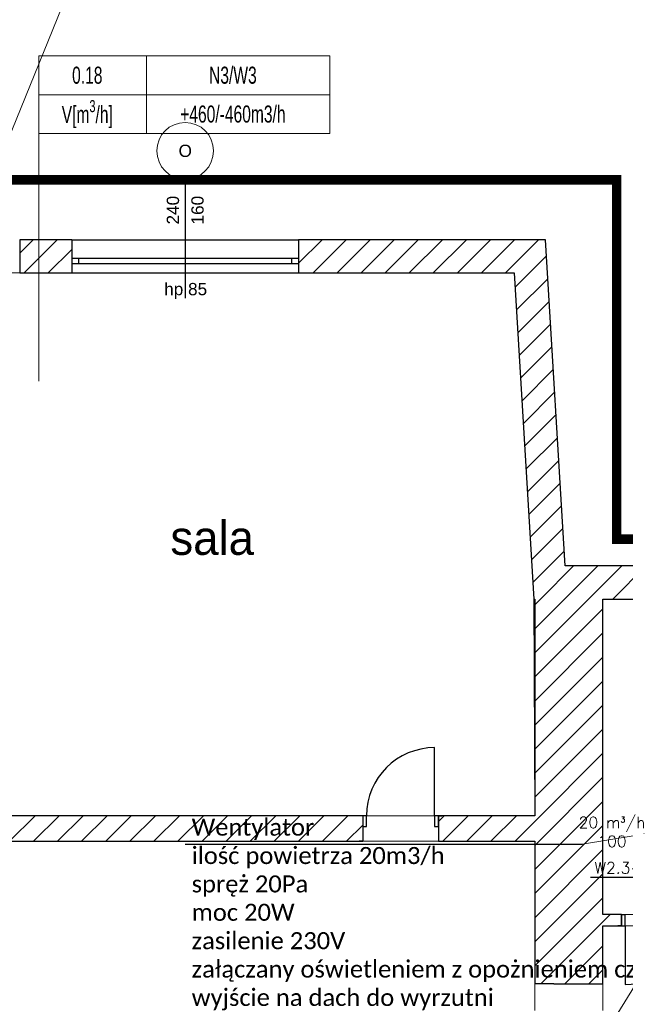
# Model space of a CAD drawing. Header units: millimetres. Extents: x -40063 to 512011, y 350190 to 687060.
# Tile 213 of 256: x 162925 to 169329, y 662248 to 672658. Entities that reach past the tile are written whole.
import ezdxf

# ---------------------------------------------------------------- set-up
doc = ezdxf.new("R2010")
doc.units = ezdxf.units.MM
doc.linetypes.add('DASHDOT', pattern=[1, 0.5, -0.25, 0, -0.25])
doc.linetypes.add('Krawędzie ukryte', pattern=[391.222223, 282.222223, -109])
doc.layers.get('0').update_dxf_attribs({"color": 8})
for name, color, linetype in [('2D - Ogólne', 8, 'Continuous'), ('Elementy Modelu - Strefy', 8, 'Continuous'), ('FLUID-W2.3-120-ARRGR', 7, 'Continuous'), ('FLUID-W2.3-120-NUM', 7, 'Continuous'), ('IS_WM_OPIS', 7, 'Continuous'), ('J_opis pomieszczeń', 8, 'Continuous'), ('Konstrukcja - Ściany zew', 8, 'Continuous'), ('X_ref', 8, 'Continuous')]:
    doc.layers.add(name, color=color, linetype=linetype)
for name, color, linetype, lineweight in [('_IS_WM_OPIS', 7, 'Continuous', 9), ('FLUID-BILANSE', 150, 'Continuous', 18), ('J_zakres opracowania', 226, 'DASHDOT', 30)]:
    doc.layers.add(name, color=color, linetype=linetype, lineweight=lineweight)
doc.styles.add('ARIAL NARROW', font='ARIALN.TTF', dxfattribs={"width": 0.8})
doc.styles.add('FDBES', font='simplex.shx')
doc.styles.add('GENERATED_STYLE_1', font='arial.ttf')
doc.styles.add('GENERATED_STYLE_2', font='txt')
doc.styles.get("Standard").update_dxf_attribs({"font": 'arial.ttf'})
doc.dimstyles.new('FDBES', dxfattribs={"dimscale": 50, "dimtxt": 4, "dimasz": 2.5, "dimexe": 0.8, "dimexo": 2, "dimgap": 1, "dimtad": 1, "dimdsep": 46, "dimtxsty": 'FDBES', "dimcen": 2.5, "dimclrd": 4, "dimclre": 5, "dimadec": 0, "dimazin": 0, "dimtfac": 1, "dimtmove": 0, "dimatfit": 3, "dimfxl": 1, "dimarcsym": 0})

# ---------------------------------------------------------------- blocks, each defined once
blk = doc.blocks.new('fdgdfg')
at = {"layer": '2D - Ogólne', "color": 8, "linetype": 'Krawędzie ukryte', "lineweight": 13}
for p, q in [((-175310, 506076), (-175310, 504676)), ((-174590, 506076), (-174590, 504676))]:
    blk.add_line(p, q, dxfattribs=at)
at = {"layer": 'Elementy Modelu - Strefy', "linetype": 'Continuous', "lineweight": 0}
for p, q in [((-183978, 513594), (-175528, 513594)), ((-175528, 513594), (-175321, 510145)), ((-175310, 507854), (-183678, 507854)), ((-175310, 507584), (-197498, 507584))]:
    blk.add_line(p, q, dxfattribs=at)
at = {"layer": 'Elementy Modelu - Strefy', "color": 8, "linetype": 'Continuous', "lineweight": 0}
for p, q in [((-175321, 510145), (-175310, 507854)), ((-174590, 510145), (-174590, 506810)), ((-173420, 510145), (-174590, 510145)), ((-175310, 506076), (-175310, 507584)), ((-174590, 506810), (-173420, 506810)), ((-173393, 506690), (-174590, 506690)), ((-174590, 506690), (-174590, 506076)), ((-174590, 506076), (-175310, 506076))]:
    blk.add_line(p, q, dxfattribs=at)
at = {"layer": 'Konstrukcja - Ściany zew', "linetype": 'Continuous'}
for p, q in [((-179008, 514584), (-179008, 513326)), ((-180758, 513802), (-180616, 513944)), ((-180758, 513944), (-180758, 513744)), ((-180208, 513944), (-180758, 513944)), ((-180711, 513594), (-180361, 513944)), ((-180456, 513594), (-180208, 513842)), ((-180208, 513944), (-180208, 513744)), ((-180208, 513944), (-177808, 513944)), ((-177808, 513697), (-177561, 513944)), ((-177808, 513944), (-177808, 513744)), ((-175198, 513944), (-177808, 513944)), ((-177656, 513594), (-177306, 513944)), ((-177402, 513594), (-177052, 513944)), ((-177147, 513594), (-176797, 513944)), ((-176893, 513594), (-176543, 513944)), ((-176638, 513594), (-176288, 513944)), ((-176384, 513594), (-176034, 513944)), ((-176129, 513594), (-175779, 513944)), ((-175874, 513594), (-175524, 513944)), ((-175620, 513594), (-175270, 513944)), ((-174991, 510495), (-175198, 513944)), ((-180758, 513744), (-180758, 513694)), ((-180208, 513744), (-180208, 513694)), ((-180133, 513744), (-180208, 513744)), ((-180208, 513744), (-180208, 513694)), ((-180133, 513694), (-180133, 513744)), ((-177883, 513744), (-180133, 513744)), ((-177808, 513744), (-177883, 513744)), ((-177883, 513744), (-177883, 513694)), ((-177808, 513744), (-177808, 513694)), ((-177808, 513744), (-177808, 513694)), ((-175518, 513441), (-175188, 513772)), ((-180758, 513694), (-180758, 513594)), ((-180208, 513694), (-180208, 513594)), ((-180208, 513694), (-180133, 513694)), ((-180133, 513694), (-177883, 513694)), ((-177883, 513694), (-177808, 513694)), ((-177808, 513694), (-177808, 513594)), ((-180758, 513594), (-180208, 513594)), ((-180208, 513594), (-177808, 513594)), ((-177808, 513594), (-175528, 513594)), ((-175528, 513594), (-175321, 510145)), ((-175504, 513201), (-175173, 513532)), ((-175490, 512961), (-175159, 513291)), ((-175475, 512720), (-175144, 513051)), ((-175461, 512480), (-175130, 512811)), ((-175446, 512240), (-175116, 512571)), ((-175432, 512000), (-175101, 512331)), ((-175418, 511760), (-175087, 512091)), ((-175403, 511520), (-175072, 511851)), ((-175389, 511280), (-175058, 511610)), ((-175374, 511039), (-175043, 511370)), ((-175360, 510799), (-175029, 511130)), ((-175345, 510559), (-175015, 510890)), ((-175331, 510319), (-175000, 510650)), ((-175251, 510145), (-174901, 510495)), ((-174996, 510145), (-174646, 510495)), ((-172220, 510495), (-174991, 510495)), ((-174742, 510145), (-174392, 510495)), ((-174487, 510145), (-174137, 510495)), ((-175321, 510145), (-175310, 510145)), ((-175310, 510085), (-175251, 510145)), ((-175310, 509831), (-174996, 510145)), ((-175310, 509576), (-174742, 510145)), ((-175310, 510145), (-175310, 507854)), ((-174590, 510145), (-173420, 510145)), ((-174590, 506810), (-174590, 510145)), ((-175310, 509322), (-174590, 510042)), ((-175310, 509067), (-174590, 509787)), ((-175310, 508812), (-174590, 509532)), ((-175310, 508558), (-174590, 509278)), ((-175310, 508303), (-174590, 509023)), ((-175310, 508049), (-174590, 508769)), ((-176370, 507854), (-176370, 508574)), ((-175310, 507794), (-174590, 508514)), ((-175310, 507540), (-174590, 508260)), ((-175310, 507285), (-174590, 508005)), ((-177130, 507854), (-183678, 507854)), ((-180866, 507584), (-180596, 507854)), ((-180612, 507584), (-180342, 507854)), ((-180357, 507584), (-180087, 507854)), ((-180103, 507584), (-179833, 507854)), ((-179848, 507584), (-179578, 507854)), ((-179593, 507584), (-179323, 507854)), ((-179339, 507584), (-179069, 507854)), ((-179084, 507584), (-178814, 507854)), ((-178830, 507584), (-178560, 507854)), ((-178575, 507584), (-178305, 507854)), ((-178321, 507584), (-178051, 507854)), ((-178066, 507584), (-177796, 507854)), ((-177811, 507584), (-177541, 507854)), ((-177557, 507584), (-177287, 507854)), ((-177130, 507854), (-177167, 507854)), ((-177130, 507854), (-177167, 507854)), ((-177130, 507854), (-177130, 507739)), ((-177090, 507854), (-177130, 507854)), ((-177130, 507854), (-177130, 507739)), ((-177130, 507854), (-177130, 507739)), ((-177090, 507739), (-177090, 507854)), ((-176330, 507854), (-176370, 507854)), ((-176370, 507854), (-176370, 507739)), ((-176330, 507792), (-176269, 507854)), ((-176330, 507854), (-176293, 507854)), ((-176330, 507854), (-176330, 507739)), ((-175310, 507854), (-176330, 507854)), ((-176330, 507739), (-176330, 507854)), ((-176330, 507854), (-176330, 507739)), ((-176330, 507854), (-176293, 507854)), ((-176284, 507584), (-176014, 507854)), ((-176030, 507584), (-175760, 507854)), ((-175775, 507584), (-175505, 507854)), ((-177302, 507584), (-177130, 507756)), ((-177130, 507739), (-177130, 507584)), ((-177130, 507739), (-177090, 507739)), ((-177130, 507739), (-177130, 507584)), ((-176370, 507739), (-176330, 507739)), ((-176330, 507739), (-176330, 507584)), ((-176330, 507739), (-176330, 507584)), ((-175520, 507584), (-175310, 507794)), ((-175310, 507031), (-174590, 507751)), ((-197498, 507584), (-177130, 507584)), ((-177130, 507584), (-177167, 507584)), ((-177130, 507584), (-177167, 507584)), ((-176330, 507584), (-176293, 507584)), ((-176330, 507584), (-175310, 507584)), ((-176330, 507584), (-176293, 507584)), ((-175310, 507584), (-175310, 506076)), ((-175310, 506776), (-174590, 507496)), ((-175310, 506521), (-174590, 507241)), ((-175310, 506267), (-174590, 506987)), ((-174395, 506810), (-174590, 506810)), ((-174590, 506732), (-174515, 506808)), ((-174395, 506810), (-174432, 506810)), ((-174395, 506810), (-174432, 506810)), ((-174395, 506805), (-174395, 506810)), ((-174395, 506805), (-174395, 506810)), ((-174395, 506690), (-174395, 506805)), ((-174355, 506805), (-174395, 506805)), ((-174395, 506805), (-174395, 506690)), ((-174395, 506690), (-174395, 506805)), ((-174355, 506690), (-174355, 506805)), ((-175247, 506076), (-174590, 506732)), ((-174590, 506076), (-174590, 506690)), ((-174590, 506690), (-174395, 506690)), ((-174395, 506690), (-174432, 506690)), ((-174395, 506690), (-174432, 506690)), ((-174395, 506690), (-174355, 506690)), ((-174355, 506690), (-174355, 506070)), ((-174992, 506076), (-174590, 506478)), ((-174738, 506076), (-174590, 506223)), ((-175110, 506076), (-175310, 506076)), ((-175110, 506076), (-175310, 506076)), ((-175110, 506076), (-174590, 506076)), ((-175110, 506076), (-174590, 506076))]:
    blk.add_line(p, q, dxfattribs=at)
at = {"layer": 'Konstrukcja - Ściany zew', "color": 251, "linetype": 'Continuous', "lineweight": 13}
for start, end in [(0, 180), (180, 0)]:
    blk.add_arc((-179008, 514884), 300, start, end, dxfattribs=at)
at = {"layer": 'Konstrukcja - Ściany zew', "linetype": 'Continuous'}
for centre, radius, start, end in [((-176370, 507854), 720, 90, 180), ((-174355, 506690), 620, 270, 0)]:
    blk.add_arc(centre, radius, start, end, dxfattribs=at)
at = {"layer": 'J_opis pomieszczeń', "linetype": 'Continuous', "style": 'GENERATED_STYLE_2'}
blk.add_text('sala', height=360, dxfattribs=at).set_placement((-179164, 510612))
at = {"layer": 'Konstrukcja - Ściany zew', "char_height": 130, "attachment_point": 7, "style": 'GENERATED_STYLE_1'}
for s, insert in [('{O}', (-179078, 514817)), ('{hp 85}', (-179230, 513318))]:
    blk.add_mtext(s, dxfattribs=dict(at, insert=insert))
at = {"layer": 'Konstrukcja - Ściany zew', "char_height": 130, "attachment_point": 7, "rotation": 90, "style": 'GENERATED_STYLE_1'}
for s, insert in [('{240}', (-179071, 514105)), ('{160}', (-178811, 514105))]:
    blk.add_mtext(s, dxfattribs=dict(at, insert=insert))
blk = doc.blocks.new('*U15364')
at = {"color": 7}
blk.add_line((-57, -480), (-753, -480), dxfattribs=at)
at = {"color": 7, "insert": (-405, -480), "char_height": 120, "attachment_point": 5, "style": 'FDBES'}
blk.add_mtext('W2.3-1\\P ', dxfattribs=at)
at = {"color": 7}
blk.add_leader([(0, 0), (-57, -480)], dimstyle='FDBES', override={"dimscale": 30, "dimclrd": 7, "dimclre": 7}, dxfattribs=at)

msp = doc.modelspace()

# ---------------------------------------------------------------- linework, layer by layer
at = {"layer": '_IS_WM_OPIS', "color": 7}
for points in [[(161445.10637, 668058.45739), (165726.09069, 678590.89805)], [(168876.39998, 663940.78978), (169670.36607, 664069.7067)], [(168891.62591, 661572.19589), (169858.23034, 663139.6204)]]:
    msp.add_lwpolyline(points, dxfattribs=at)
at = {"layer": 'FLUID-BILANSE'}
msp.add_line((163126.19704, 668834.53749), (163126.19704, 672275.16958), dxfattribs=at)
for points in [[(163126.19704, 671864.59678), (163126.19704, 672275.16958), (164264.7376, 672275.16958), (164264.7376, 671864.59678)], [(164264.7376, 671864.59678), (164264.7376, 672275.16958), (166205.49304, 672275.16958), (166205.49304, 671864.59678)], [(163126.19704, 671454.02398), (163126.19704, 671864.59678), (164264.7376, 671864.59678), (164264.7376, 671454.02398)], [(164264.7376, 671454.02398), (164264.7376, 671864.59678), (166205.49304, 671864.59678), (166205.49304, 671454.02398)]]:
    msp.add_lwpolyline(points, close=True, dxfattribs=at)
at = {"layer": 'IS_WM_OPIS', "color": 6}
msp.add_lwpolyline([(164674.05893, 663940.78978), (168876.39998, 663940.78978)], dxfattribs=at)
at = {"layer": 'J_zakres opracowania', "ltscale": 1000, "const_width": 100}
msp.add_lwpolyline([(145238.97833, 603150.87452), (179698.13773, 603150.87452), (179698.13773, 613450.86815), (168198.34775, 613450.86815), (168198.34775, 623228.22314), (179787.48799, 623228.22314), (179787.48799, 655328.15213), (172267.92013, 655328.15213), (172267.92013, 661215.50192), (178887.83809, 661215.50192), (178887.83809, 667165.49127), (169238.45678, 667165.49127), (169238.45678, 670965.36364), (139342.26689, 670965.36364), (139342.26689, 660371.72463), (168578.26628, 660371.72463), (168578.26628, 636879.36656), (155218.96566, 636879.36656), (155218.96566, 616919.40233), (145238.97833, 616919.40233), (145238.97833, 603150.87452)], dxfattribs=at)

# ---------------------------------------------------------------- block references
at = {"layer": 'FLUID-W2.3-120-NUM', "linetype": 'ByBlock'}
msp.add_blockref('*U15364', (169715.26201, 664070.28134, 3185), dxfattribs=at)
at = {"layer": 'X_ref'}
msp.add_blockref('fdgdfg', (343682.59614, 156387.58931), dxfattribs=at)

# ---------------------------------------------------------------- texts
at = {"layer": 'FLUID-BILANSE', "char_height": 180, "attachment_point": 5, "style": 'ARIAL NARROW'}
for s, insert, width in [('0.18', (163639.41304, 672069.88318), 1026.432), ('N3/W3', (165179.06104, 672069.88318), 2052.864), ('\\A1;V[m\\H0.7x;\\S3^ ;\\H1.4286x;/h]', (163639.41304, 671659.31038), 1026.432), ('+460/-460m3/h', (165179.06104, 671659.31038), 2052.864)]:
    msp.add_mtext(s, dxfattribs=dict(at, insert=insert, width=width))
at = {"layer": 'FLUID-W2.3-120-ARRGR', "color": 7, "insert": (169188.11916, 664070.28134, 2360), "char_height": 120, "attachment_point": 5, "style": 'FDBES'}
msp.add_mtext('20 m{\\A2;\\H0.5x;3}/h\\P100', dxfattribs=at)
at = {"layer": 'IS_WM_OPIS', "insert": (164743.03333, 664210.88435), "char_height": 179.9999966, "width": 5935.9201341, "attachment_point": 1, "rotation": 0.000000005}
msp.add_mtext('\\fCalibri|b0|i0|c238;Wentylator \\Pilość powietrza 20m3/h\\Pspręż 20Pa\\Pmoc 20W\\Pzasilenie 230V\\Pzałączany oświetleniem z opożnieniem czasowym\\Pwyjście na dach do wyrzutni', dxfattribs=at)

doc.saveas('drawing.dxf')
